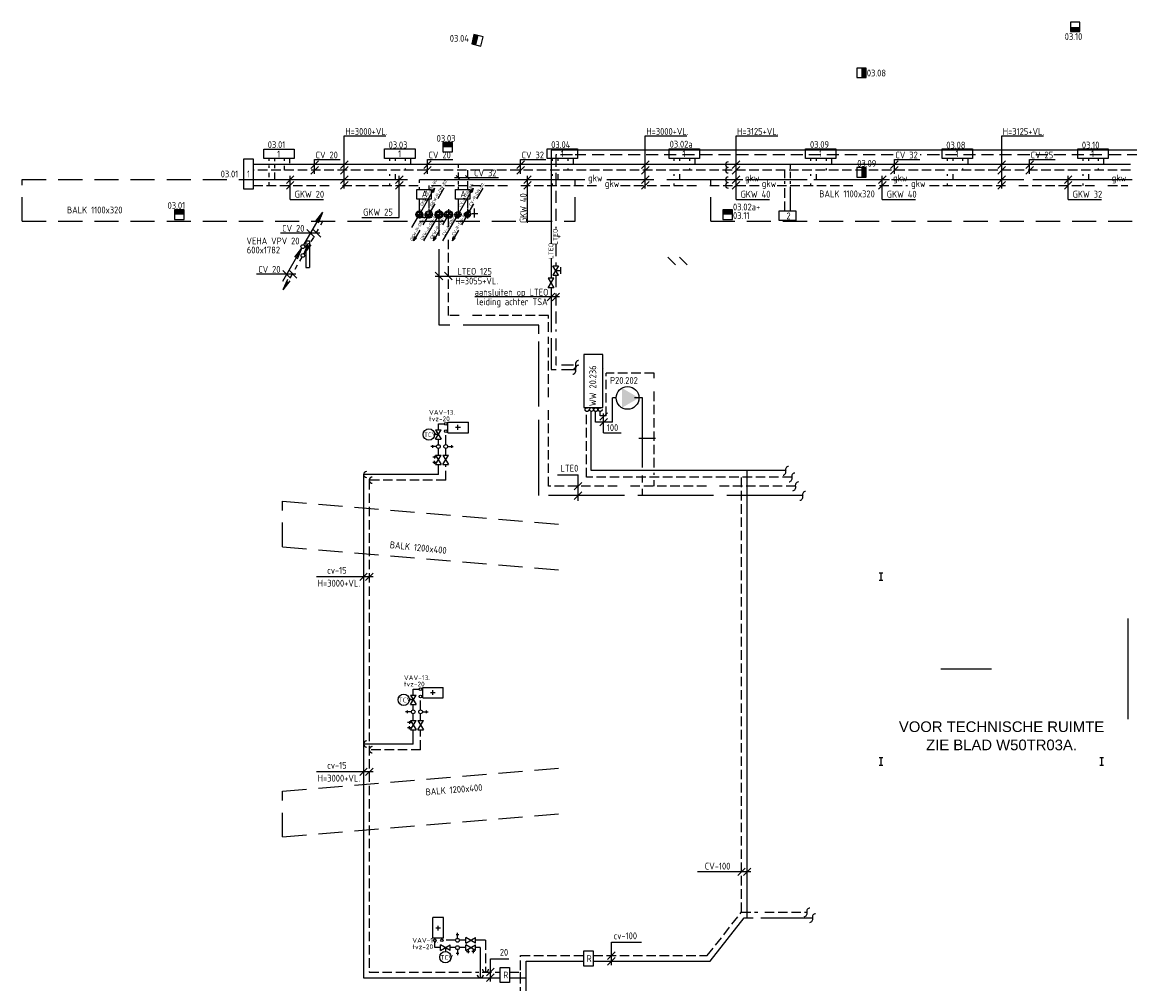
# Model space of a CAD drawing. Header units: millimetres. Extents: x -72266 to 7801, y -2539 to 50506.
# Tile 3 of 6: x -72014 to -42815, y 23252 to 48605. Entities that reach past the tile are written whole.
import ezdxf
from ezdxf.enums import TextEntityAlignment as Align

# ---------------------------------------------------------------- set-up
doc = ezdxf.new("R2010")
doc.units = ezdxf.units.MM
doc.header["$LTSCALE"] = 50
for name, pattern in [('2322105', [47, 40, -7]), ('2322106', [47, 5, -2, 5, -2, 5, -2, 5, -2, 5, -2, 5, -7]), ('2322107', [2000, 1000, 1000]), ('2322108', [7, 5, -2]), ('DASHED', [19.05, 12.7, -6.35]), ('DASHED2', [9.525, 6.35, -3.175]), ('HIDDEN', [9.525, 6.35, -3.175]), ('HIDDEN2', [4.7625, 3.175, -1.5875]), ('KOUDWATERTAP', [1.1, 0.5, -0.25, 0.1, -0.25]), ('KW', [7, 4, -1, 1, -1])]:
    doc.linetypes.add(name, pattern=pattern)
for name, color, linetype in [('52', 3, 'Continuous'), ('52-KOUD', 3, 'KOUDWATERTAP'), ('60', 7, 'Continuous'), ('60-CV', 3, 'Continuous'), ('60-TXT', 1, 'Continuous'), ('61', 4, 'Continuous'), ('62-GKW', 3, 'Continuous'), ('7KADERHALMOS', 2, 'Continuous'), ('B20', 2, 'Continuous'), ('LBK', 7, 'Continuous'), ('ONDERGR', 7, 'Continuous'), ('SYM-W', 7, 'Continuous'), ('Thermostaat', 160, 'Continuous'), ('WL$1----_BOUWKUNDIG', 11, 'Continuous'), ('WL522---_VWA', 2, 'Continuous'), ('WL532---_DBL', 6, 'Continuous'), ('WL532---_KW-LD', 5, 'KW'), ('WL550---_AANVOER', 4, 'Continuous'), ('WL550---_RETOUR', 4, 'Continuous'), ('WL5501--', 130, 'Continuous'), ('WL5501--_GKW-A', 4, 'Continuous'), ('WL5501-GKW', 4, 'Continuous'), ('WL5502--', 130, 'Continuous'), ('WL5502--_GKW-R', 4, 'HIDDEN'), ('WL55222-_LTEO-A', 2, 'Continuous'), ('WL55232-_LTEO-R', 2, 'HIDDEN'), ('WL561---_AANVOER', 10, 'Continuous'), ('WL561---_RETOUR', 10, 'Continuous'), ('WL5611--_CV-A', 3, 'Continuous'), ('WL5612--_CV-R', 3, 'DASHED2'), ('WL562---_SYMBOOL', 2, 'Continuous'), ('WM570---_MATEN-M', 7, 'Continuous'), ('WT550---_CODE', 1, 'Continuous')]:
    doc.layers.add(name, color=color, linetype=linetype)
doc.styles.add('BURO-018', font='ISO96.shx', dxfattribs={"height": 90})
doc.styles.add('ISO', font='ISO.SHX')
doc.styles.add('MAATVOERING', font='iso.shx')
doc.styles.get("Standard").update_dxf_attribs({"font": 'ARIAL.TTF'})

# ---------------------------------------------------------------- blocks, each defined once
blk = doc.blocks.new('004')
at = {"layer": '60', "color": 1, "linetype": 'Continuous'}
for p, q in [((3.42, 6.7), (5.25, 9.09)), ((4, 6.93), (5.25, 9.09)), ((4.1, 6.31), (5.25, 9.09)), ((2.75, 4.76), (3.38, 5.85)), ((1.5, 2.6), (2.13, 3.68)), ((0.25, 0.43), (0.88, 1.52))]:
    blk.add_line(p, q, dxfattribs=at)
blk.add_circle((0, 0), 0.5, dxfattribs=at)
blk = doc.blocks.new('002')
at = {"layer": '60', "color": 1, "linetype": 'Continuous'}
for p in [(-5.25, -9.09), (-2.08, -2.82), (-1.4, -3.22)]:
    blk.add_line(p, (-0.25, -0.43), dxfattribs=at)
blk.add_circle((0, 0), 0.5, dxfattribs=at)
blk = doc.blocks.new('$MAAT')
at = {"layer": 'SYM-W', "color": 1}
blk.add_line((1, 1), (-1, -1), dxfattribs=at)
blk = doc.blocks.new('005')
at = {"layer": '60', "color": 1, "linetype": 'Continuous'}
for p, q in [((-2.08, -2.82), (-0.25, -0.43)), ((-1.5, -2.6), (-0.25, -0.43)), ((-1.4, -3.22), (-0.25, -0.43)), ((-2.75, -4.76), (-2.13, -3.68)), ((-5.25, -9.09), (-4.63, -8.01)), ((-4, -6.93), (-3.38, -5.85))]:
    blk.add_line(p, q, dxfattribs=at)
blk.add_circle((0, 0), 0.5, dxfattribs=at)
blk = doc.blocks.new('001')
at = {"layer": '60', "color": 1, "linetype": 'Continuous'}
for p in [(0.25, 0.43), (3.42, 6.7), (4.1, 6.31)]:
    blk.add_line(p, (5.25, 9.09), dxfattribs=at)
blk.add_circle((0, 0), 0.5, dxfattribs=at)
blk = doc.blocks.new('9-21')
at = {"layer": '61', "color": 2}
blk.add_lwpolyline([(14, 2.5), (0, 2.5), (0, -2.5), (14, -2.5)], close=True, dxfattribs=at)
blk = doc.blocks.new('W3-41')
at = {"layer": 'SYM-W', "color": 2}
blk.add_circle((3, 0), 3, dxfattribs=at)
blk.add_solid([(6, 0), (1.5, 2.6), (1.5, -2.6)], dxfattribs=at)
blk = doc.blocks.new('I-PRO')
at = {"layer": 'ONDERGR', "color": 2, "linetype": 'Continuous'}
for p, q in [((-1, 2), (1, 2)), ((0, -2), (0, 2)), ((-1, -2), (1, -2))]:
    blk.add_line(p, q, dxfattribs=at)
blk = doc.blocks.new('PR')
at = {"layer": 'WL532---_KW-LD', "color": 7, "linetype": 'HIDDEN2'}
blk.add_line((200, 346), (0, 0), dxfattribs=at)
at = {"layer": 'WL532---_KW-LD', "color": 7}
for p, q in [((0, 0), (12, 51)), ((0, 0), (21, 46)), ((0, 0), (29, 41)), ((38, 36), (0, 0)), ((38, 36), (12, 51))]:
    blk.add_line(p, q, dxfattribs=at)
blk = doc.blocks.new('PA')
at = {"layer": 'WL532---_KW-LD', "color": 7, "linetype": 'Continuous'}
blk.add_line((0, 0), (200, 346), dxfattribs=at)
at = {"layer": 'WL532---_KW-LD', "color": 7}
for p, q in [((162, 311), (200, 346)), ((162, 311), (188, 296)), ((200, 346), (171, 306)), ((200, 346), (179, 301)), ((200, 346), (188, 296))]:
    blk.add_line(p, q, dxfattribs=at)
blk = doc.blocks.new('3-12')
at = {"layer": 'SYM-W', "color": 2}
for p, q in [((-2.5, 1.5), (-2.5, -1.5)), ((2.5, 1.5), (-2.5, -1.5)), ((-2.5, 1.5), (2.5, -1.5)), ((0, 0), (0, 2)), ((2.5, 1.5), (2.5, -1.5))]:
    blk.add_line(p, q, dxfattribs=at)
blk.add_circle((0, 5), 3, dxfattribs=at)
blk = doc.blocks.new('W3-31')
at = {"layer": 'SYM-W', "color": 2}
for p, q in [((-0.75, 3), (0.75, 3)), ((0, 1), (0, 4))]:
    blk.add_line(p, q, dxfattribs=at)
blk.add_circle((0, 0), 1, dxfattribs=at)
blk = doc.blocks.new('SJE')
at = {"color": 2}
for centre, radius, start, end in [((-0.87, -0.3), 0.925, 279.7647, 19.0177), ((0.79, 0.27), 0.837, 92.169, 198.6236)]:
    blk.add_arc(centre, radius, start, end, dxfattribs=at)
blk = doc.blocks.new('56_201')
blk.add_lwpolyline([(-2.5, -1.5), (-2.5, 1.5), (2.5, -1.5), (2.5, 1.5)], close=True)
blk = doc.blocks.new('56_202')
blk.add_lwpolyline([(-2.5, -1.5), (-2.5, 1.5), (2.5, -1.5), (2.5, 1.5)], close=True)
for points in [[(-1.75, 2.5), (1.75, 2.5)], [(0, 0), (0, 2.5)]]:
    blk.add_lwpolyline(points)
blk = doc.blocks.new('SW30485012')
at = {"color": 0, "linetype": 'Continuous'}
for p, q in [((-2.5, 2.5), (-2.5, -2.5)), ((2.5, 2.5), (-2.5, 2.5)), ((2.5, -2.5), (2.5, 2.5)), ((-2.5, -2.5), (2.5, -2.5))]:
    blk.add_line(p, q, dxfattribs=at)
blk.add_solid([(-2.5, 0), (2.5, 0), (-2.5, -2.5), (2.5, -2.5)], dxfattribs=at)
at = {"color": 0, "linetype": 'Continuous', "style": 'BURO-018', "flags": 1}
blk.add_attdef('W_ID', (0, 0), '', height=1.8, dxfattribs=at)

msp = doc.modelspace()

# ---------------------------------------------------------------- linework, layer by layer
at = {"layer": '60', "color": 2, "linetype": 'Continuous'}
for p, q in [((-64535, 42841), (-64535, 42134)), ((-64435, 42841), (-64435, 42134))]:
    msp.add_line(p, q, dxfattribs=at)
at = {"layer": '60', "color": 7}
for q in [(-56688, 38287), (-56224, 37774)]:
    msp.add_line((-56688, 37774), q, dxfattribs=at)
at = {"layer": '60', "color": 1}
msp.add_line((-55757, 37636), (-55319, 37636), dxfattribs=at)
at = {"layer": '60', "color": 2, "linetype": 'Continuous'}
for points in [[(-61612, 44192), (-61231, 44192), (-61231, 43942), (-61612, 43942)], [(-60595, 44192), (-60215, 44192), (-60215, 43942), (-60595, 43942)]]:
    msp.add_lwpolyline(points, close=True, dxfattribs=at)
at = {"layer": '60-CV', "color": 7}
for p, q in [((-63524, 45604), (-62426, 45604)), ((-63524, 44219), (-63524, 45604)), ((-55589, 45604), (-54491, 45604)), ((-55589, 44219), (-55589, 45604)), ((-53196, 45604), (-52098, 45604)), ((-53196, 44219), (-53196, 45604)), ((-46192, 45604), (-45094, 45604)), ((-46192, 44219), (-46192, 45604)), ((-64304, 44606), (-64304, 44982)), ((-64304, 44982), (-63635, 44982)), ((-61328, 44982), (-60659, 44982)), ((-61328, 44606), (-61328, 44982)), ((-58875, 44982), (-58206, 44982)), ((-58875, 44606), (-58875, 44982)), ((-49023, 44982), (-48354, 44982)), ((-49023, 44606), (-49023, 44982)), ((-45457, 44982), (-44788, 44982)), ((-45457, 44606), (-45457, 44982)), ((-64204, 44950), (-64404, 44750)), ((-64204, 44800), (-64404, 44600)), ((-63424, 44950), (-63624, 44750)), ((-63424, 44800), (-63624, 44600)), ((-61228, 44950), (-61428, 44750)), ((-61228, 44800), (-61428, 44600)), ((-58775, 44950), (-58975, 44750)), ((-58775, 44800), (-58975, 44600)), ((-55489, 44950), (-55689, 44750)), ((-55489, 44800), (-55689, 44600)), ((-53096, 44950), (-53296, 44750)), ((-53096, 44800), (-53296, 44600)), ((-48923, 44950), (-49123, 44750)), ((-48923, 44800), (-49123, 44600)), ((-46092, 44950), (-46292, 44750)), ((-46092, 44800), (-46292, 44600)), ((-45357, 44950), (-45557, 44750)), ((-45357, 44800), (-45557, 44600)), ((-60618, 44508), (-59458, 44508)), ((-60473, 44458), (-60573, 44558)), ((-60225, 44458), (-60325, 44558)), ((-65205, 43048), (-64170, 43048)), ((-64508, 43136), (-64308, 42936)), ((-64340, 43136), (-64140, 42936)), ((-65138, 42056), (-64938, 41856)), ((-64970, 42056), (-64770, 41856)), ((-65835, 41968), (-64800, 41968)), ((-62765, 33981), (-64256, 33981)), ((-62765, 28841), (-64256, 28841)), ((-52802, 26206), (-54212, 26206)), ((-56483, 24347), (-55687, 24347)), ((-56483, 23747), (-56483, 24347)), ((-59672, 23913), (-59184, 23913)), ((-59672, 23313), (-59672, 23913))]:
    msp.add_line(p, q, dxfattribs=at)
at = {"layer": '60-CV', "color": 3}
for p, q in [((-61211, 43457), (-61587, 43457)), ((-56686, 39474), (-56686, 39475))]:
    msp.add_line(p, q, dxfattribs=at)
at = {"layer": '60-CV', "color": 3, "linetype": 'DASHED'}
for p, q in [((-56836, 39474), (-56836, 39475)), ((-58875, 23513), (-58875, 23563))]:
    msp.add_line(p, q, dxfattribs=at)
at = {"layer": '60-CV', "color": 2, "linetype": 'Continuous'}
for points in [[(-56960, 23720), (-57210, 23720), (-57210, 24120), (-56960, 24120)], [(-59167, 23286), (-59417, 23286), (-59417, 23686), (-59167, 23686)]]:
    msp.add_lwpolyline(points, close=True, dxfattribs=at)
at = {"layer": '60-CV', "color": 7}
for centre in [(-60524, 43534), (-60274, 43534)]:
    msp.add_circle(centre, 80, dxfattribs=at)
at = {"layer": '7KADERHALMOS', "linetype": 'Continuous'}
for p, q in [((-64535, 42841), (-64435, 42841)), ((-64535, 42134), (-64435, 42134))]:
    msp.add_line(p, q, dxfattribs=at)
at = {"layer": 'B20', "color": 9}
msp.add_line((-47794, 31557), (-46466, 31557), dxfattribs=at)
at = {"layer": 'LBK'}
msp.add_line((-42861, 30227), (-42861, 32887), dxfattribs=at)
at = {"layer": 'SYM-W', "color": 2, "linetype": 'Continuous'}
for p, q in [((-65643, 45009), (-65643, 45259)), ((-65643, 45259), (-64843, 45259)), ((-64843, 45259), (-64843, 45009)), ((-64843, 45009), (-65643, 45009))]:
    msp.add_line(p, q, dxfattribs=at)
at = {"layer": 'SYM-W', "color": 7}
for p, q in [((-61973, 44549), (-62173, 44349)), ((-61973, 44400), (-62173, 44200)), ((-54994, 42407), (-54794, 42207)), ((-54687, 42407), (-54487, 42207)), ((-60929, 41811), (-61129, 42011)), ((-60679, 41811), (-60879, 42011)), ((-58171, 41261), (-57971, 41461)), ((-58047, 41261), (-57847, 41461)), ((-52952, 26306), (-53152, 26106)), ((-52802, 26306), (-53002, 26106))]:
    msp.add_line(p, q, dxfattribs=at)
at = {"layer": 'SYM-W', "color": 2}
for p, q in [((-60790, 38062), (-60251, 38062)), ((-60790, 37782), (-60790, 38062)), ((-60526, 37861), (-60526, 37987)), ((-60251, 37782), (-60251, 38062)), ((-60790, 37782), (-60251, 37782)), ((-60589, 37924), (-60463, 37924)), ((-61084, 37136), (-61191, 37136)), ((-61141, 37173), (-61141, 37098)), ((-61117, 36942), (-60967, 37192)), ((-61117, 37192), (-60967, 36942)), ((-61117, 37192), (-60967, 37192)), ((-60923, 37192), (-60773, 36942)), ((-60923, 36942), (-60773, 37192)), ((-60923, 37192), (-60773, 37192)), ((-61084, 36998), (-61191, 36998)), ((-61141, 36961), (-61141, 37036)), ((-61117, 36942), (-60967, 36942)), ((-60923, 36942), (-60773, 36942)), ((-61452, 31068), (-60914, 31068)), ((-61452, 30788), (-61452, 31068)), ((-61189, 30867), (-61189, 30993)), ((-60914, 30788), (-60914, 31068)), ((-61452, 30788), (-60914, 30788)), ((-61252, 30930), (-61126, 30930)), ((-61747, 30142), (-61854, 30142)), ((-61804, 30179), (-61804, 30104)), ((-61780, 30198), (-61630, 30198)), ((-61780, 29948), (-61630, 30198)), ((-61780, 30198), (-61630, 29948)), ((-61586, 30198), (-61436, 30198)), ((-61586, 30198), (-61436, 29948)), ((-61586, 29948), (-61436, 30198)), ((-61747, 30004), (-61854, 30004)), ((-61804, 29967), (-61804, 30042)), ((-61780, 29948), (-61630, 29948)), ((-61586, 29948), (-61436, 29948)), ((-60906, 24997), (-61186, 24997)), ((-61186, 24458), (-61186, 24997)), ((-60906, 24458), (-60906, 24997)), ((-60985, 24722), (-61111, 24722)), ((-61048, 24659), (-61048, 24785)), ((-60906, 24458), (-61186, 24458)), ((-60316, 24325), (-60066, 24475)), ((-60066, 24325), (-60316, 24475)), ((-60316, 24325), (-60316, 24475)), ((-60066, 24131), (-60316, 24281)), ((-60316, 24131), (-60066, 24281)), ((-60316, 24131), (-60316, 24281)), ((-60066, 24325), (-60066, 24475)), ((-60066, 24131), (-60066, 24281)), ((-60297, 24107), (-60222, 24107)), ((-60260, 24164), (-60260, 24057)), ((-60084, 24107), (-60159, 24107)), ((-60122, 24164), (-60122, 24057))]:
    msp.add_line(p, q, dxfattribs=at)
at = {"layer": 'SYM-W', "color": 2, "linetype": 'Continuous'}
for points in [[(-61658, 45014), (-62458, 45014), (-62458, 45264), (-61658, 45264)], [(-57372, 45014), (-58172, 45014), (-58172, 45264), (-57372, 45264)], [(-54163, 45014), (-54963, 45014), (-54963, 45264), (-54163, 45264)], [(-50563, 45014), (-51363, 45014), (-51363, 45264), (-50563, 45264)], [(-46963, 45014), (-47763, 45014), (-47763, 45264), (-46963, 45264)], [(-43389, 45014), (-44189, 45014), (-44189, 45264), (-43389, 45264)], [(-65921, 45005), (-65921, 44205), (-66171, 44205), (-66171, 45005)], [(-51620, 43377), (-52061, 43377), (-52061, 43627), (-51620, 43627)]]:
    msp.add_lwpolyline(points, close=True, dxfattribs=at)
at = {"layer": 'WL522---_VWA'}
for centre in [(-53402, 44850), (-53402, 44700), (-53402, 44450), (-53402, 44300)]:
    msp.add_arc(centre, 70.9, 90, 270, dxfattribs=at)
at = {"layer": 'WL532---_DBL', "color": 7}
for p, q in [((-60166, 43557), (-60005, 43557)), ((-60095, 43693), (-60095, 43452))]:
    msp.add_line(p, q, dxfattribs=at)
at = {"layer": 'WL550---_AANVOER', "color": 7}
for p, q in [((-61646, 43534), (-61456, 43534)), ((-61544, 43673), (-61544, 43431))]:
    msp.add_line(p, q, dxfattribs=at)
at = {"layer": 'WL550---_RETOUR', "color": 7}
for p, q in [((-61374, 43534), (-61211, 43534)), ((-61294, 43677), (-61294, 43429))]:
    msp.add_line(p, q, dxfattribs=at)
at = {"layer": 'WL5501--', "linetype": '2322105'}
for p, q in [((-65354, 44944), (-65354, 45009)), ((-62168, 44950), (-62168, 45014)), ((-57882, 44950), (-57882, 45014)), ((-54674, 44950), (-54674, 45014)), ((-51074, 44950), (-51074, 45014)), ((-47474, 44950), (-47474, 45014)), ((-43899, 44950), (-43899, 45014)), ((-65354, 44755), (-65354, 44844)), ((-57186, 44450), (-65921, 44450)), ((-65354, 44450), (-65354, 44645)), ((-62168, 44450), (-62168, 44600)), ((-61544, 44369), (-61544, 44450)), ((-57882, 44450), (-57882, 44600)), ((-53016, 44450), (-56606, 44450)), ((-54674, 44450), (-54674, 44600)), ((-49147, 44450), (-52562, 44450)), ((-51074, 44450), (-51074, 44600)), ((-43374, 44450), (-48567, 44450)), ((-47474, 44450), (-47474, 44600)), ((-61544, 44191), (-61544, 44252)), ((-61544, 43612), (-61544, 43942)), ((-61024, 40620), (-61024, 43464)), ((-58393, 40620), (-61024, 40620)), ((-58393, 36122), (-58393, 40189)), ((-56449, 38057), (-56449, 38697)), ((-56356, 38697), (-56449, 38697)), ((-55665, 38697), (-55873, 38697)), ((-55665, 36867), (-55665, 38697)), ((-56901, 38057), (-56901, 38326)), ((-56449, 38057), (-56901, 38057)), ((-55665, 36472), (-55665, 36650)), ((-55665, 36122), (-55665, 36298)), ((-51439, 36122), (-58393, 36122))]:
    msp.add_line(p, q, dxfattribs=at)
for centre, radius in [((-61544, 43534), 60), ((-61024, 43534), 70), ((-56894, 38389), 50)]:
    msp.add_circle(centre, radius, dxfattribs=at)
for centre, radius, start, end in [((-61538, 43504), 30.6, 101.1838, 258.8162), ((-61549, 43564), 30.5, 280.0223, 79.9777), ((-61015, 43499), 36.1, 104.1026, 255.8974), ((-61033, 43569), 36.2, 284.9158, 75.0842), ((-61029, 43564), 30.5, 280.0223, 79.9777)]:
    msp.add_arc(centre, radius, start, end, dxfattribs=at)
at = {"layer": 'WL5501--_GKW-A', "color": 7}
for p, q in [((-64848, 44549), (-65048, 44349)), ((-64848, 44400), (-65048, 44200)), ((-64948, 43926), (-64948, 44550)), ((-63424, 44551), (-63624, 44351)), ((-63424, 44401), (-63624, 44201)), ((-62073, 43452), (-62073, 44550)), ((-58592, 44549), (-58792, 44349)), ((-58592, 44400), (-58792, 44200)), ((-58692, 43315), (-58692, 44550)), ((-55489, 44551), (-55689, 44351)), ((-55489, 44401), (-55689, 44201)), ((-53096, 44551), (-53296, 44351)), ((-53096, 44401), (-53296, 44201)), ((-53095, 44549), (-53295, 44349)), ((-53095, 44400), (-53295, 44200)), ((-53195, 43926), (-53195, 44550)), ((-49241, 44549), (-49441, 44349)), ((-49241, 44400), (-49441, 44200)), ((-49341, 43926), (-49341, 44550)), ((-46092, 44551), (-46292, 44351)), ((-46092, 44401), (-46292, 44201)), ((-44341, 44549), (-44541, 44349)), ((-44341, 44400), (-44541, 44200)), ((-44441, 43926), (-44441, 44550)), ((-64948, 43926), (-64071, 43926)), ((-53195, 43926), (-52318, 43926)), ((-49341, 43926), (-48464, 43926)), ((-44441, 43926), (-43564, 43926)), ((-61104, 43534), (-60941, 43534)), ((-61024, 43677), (-61024, 43429)), ((-63056, 43452), (-62073, 43452)), ((-61128, 41911), (-59657, 41911)), ((-57848, 41361), (-60080, 41361)), ((-57898, 36673), (-57360, 36673)), ((-57360, 35983), (-57360, 36673))]:
    msp.add_line(p, q, dxfattribs=at)
for centre, radius in [((-61544, 43534), 95), ((-61294, 43534), 95), ((-61024, 43534), 105), ((-60774, 43534), 105)]:
    msp.add_circle(centre, radius, dxfattribs=at)
at = {"layer": 'WL5501-GKW'}
for p, q in [((-43899, 44450), (-43899, 44600)), ((-58393, 40387), (-58393, 40620))]:
    msp.add_line(p, q, dxfattribs=at)
at = {"layer": 'WL5502--', "linetype": '2322106'}
for p, q in [((-65504, 44949), (-65504, 45009)), ((-62318, 44950), (-62318, 45014)), ((-58032, 44950), (-58032, 45014)), ((-54824, 44950), (-54824, 45014)), ((-51224, 44950), (-51224, 45014)), ((-47624, 44950), (-47624, 45014)), ((-44049, 44950), (-44049, 45014)), ((-65504, 44760), (-65504, 44829)), ((-65504, 44515), (-65504, 44635)), ((-65504, 44300), (-65504, 44385)), ((-62318, 44550), (-62318, 44600)), ((-58032, 44550), (-58032, 44600)), ((-54824, 44550), (-54824, 44600)), ((-51224, 44550), (-51224, 44600)), ((-47624, 44550), (-47624, 44600)), ((-44049, 44550), (-44049, 44600)), ((-65921, 44300), (-56690, 44300)), ((-62318, 44300), (-62318, 44350)), ((-61295, 44300), (-61295, 44191)), ((-58032, 44300), (-58032, 44350)), ((-56239, 44300), (-52566, 44300)), ((-54824, 44300), (-54824, 44350)), ((-52116, 44300), (-48673, 44300)), ((-51224, 44300), (-51224, 44350)), ((-48093, 44300), (-42865, 44300)), ((-47624, 44300), (-47624, 44350)), ((-44049, 44300), (-44049, 44350)), ((-61295, 43942), (-61295, 43645)), ((-60774, 40870), (-60774, 43464)), ((-58143, 40870), (-60774, 40870)), ((-58143, 40442), (-58143, 40870)), ((-58143, 36372), (-58143, 40306)), ((-55358, 39350), (-56617, 39350)), ((-56617, 38225), (-56617, 39350)), ((-55358, 36866), (-55358, 39350)), ((-56617, 38225), (-56776, 38225)), ((-55358, 36372), (-55358, 36530)), ((-51629, 36372), (-58143, 36372))]:
    msp.add_line(p, q, dxfattribs=at)
for centre, radius in [((-61294, 43534), 60), ((-56777, 38391), 50)]:
    msp.add_circle(centre, radius, dxfattribs=at)
for centre, radius, start, end in [((-61288, 43504), 30.6, 101.1838, 258.8162), ((-61299, 43564), 30.5, 280.0223, 79.9777)]:
    msp.add_arc(centre, radius, start, end, dxfattribs=at)
at = {"layer": 'WL5502--_GKW-R', "color": 7}
for p, q in [((-60854, 43534), (-60691, 43534)), ((-60774, 43677), (-60774, 43429))]:
    msp.add_line(p, q, dxfattribs=at)
at = {"layer": 'WL5502--_GKW-R'}
for p, q in [((-56776, 38225), (-56776, 38338)), ((-55358, 36672), (-55358, 36724))]:
    msp.add_line(p, q, dxfattribs=at)
at = {"layer": 'WL5502--_GKW-R', "linetype": 'Continuous'}
msp.add_circle((-60774, 43534), 70, dxfattribs=at)
at = {"layer": 'WL5502--_GKW-R'}
for centre, radius, start, end in [((-60765, 43499), 36.1, 104.1026, 255.8974), ((-60783, 43569), 36.2, 284.9158, 75.0842), ((-60779, 43564), 30.5, 280.0223, 79.9777)]:
    msp.add_arc(centre, radius, start, end, dxfattribs=at)
at = {"layer": 'WL55222-_LTEO-A'}
for p, q in [((-58071, 45234), (-58071, 42761)), ((-57860, 45234), (-58071, 45234)), ((-54793, 45234), (-57860, 45234)), ((-43488, 45234), (-54793, 45234)), ((-36330, 45234), (-43488, 45234)), ((-58071, 42377), (-58071, 41854)), ((-58071, 41604), (-58071, 40434)), ((-58071, 40277), (-58071, 39448)), ((-58071, 39448), (-57939, 39448)), ((-57796, 39448), (-57423, 39448))]:
    msp.add_line(p, q, dxfattribs=at)
at = {"layer": 'WL55232-_LTEO-R'}
for p, q in [((-57947, 45110), (-57947, 43162)), ((-57923, 45110), (-57947, 45110)), ((-57504, 45110), (-57923, 45110)), ((-49055, 45110), (-57434, 45110)), ((-43550, 45110), (-48346, 45110)), ((-36376, 45110), (-43483, 45110)), ((-57947, 42749), (-57947, 42182)), ((-57947, 41932), (-57947, 40453)), ((-57947, 40267), (-57947, 39572)), ((-57947, 39572), (-57932, 39572)), ((-57799, 39572), (-57423, 39572))]:
    msp.add_line(p, q, dxfattribs=at)
at = {"layer": 'WL55232-_LTEO-R', "color": 1}
for centre, radius, start, end in [((-57511, 39542), 92.5, 279.7647, 19.0177), ((-57510, 39418), 92.5, 279.7647, 19.0177), ((-57344, 39599), 83.7, 92.169, 198.6236), ((-57344, 39475), 83.7, 92.169, 198.6236)]:
    msp.add_arc(centre, radius, start, end, dxfattribs=at)
at = {"layer": 'WL561---_AANVOER', "linetype": '2322107'}
for p, q in [((-64954, 44886), (-64954, 45009)), ((-61768, 44850), (-61768, 45014)), ((-57482, 44850), (-57482, 45014)), ((-54274, 44850), (-54274, 45014)), ((-50674, 44850), (-50674, 45014)), ((-47074, 44850), (-47074, 45014)), ((-43499, 44850), (-43499, 45014)), ((-54086, 44850), (-65921, 44850)), ((-60523, 44850), (-60523, 44768)), ((-42799, 44850), (-54180, 44850)), ((-51758, 44740), (-51758, 44850)), ((-60523, 44640), (-60523, 44508)), ((-60523, 44410), (-60523, 44329)), ((-51758, 44490), (-51758, 44660)), ((-51758, 44340), (-51758, 44410)), ((-60523, 44262), (-60523, 44192)), ((-51758, 43627), (-51758, 44260)), ((-60523, 43942), (-60523, 43572)), ((-57012, 36782), (-57012, 38338)), ((-61042, 37861), (-61042, 38015)), ((-61042, 38015), (-60884, 38015)), ((-61042, 37468), (-61042, 37609)), ((-61042, 37191), (-61042, 37366)), ((-61042, 36680), (-61042, 36942)), ((-63015, 36680), (-63015, 23413)), ((-61042, 36680), (-63015, 36680)), ((-51886, 36782), (-57012, 36782)), ((-52902, 24990), (-52902, 36782)), ((-61705, 30867), (-61705, 31021)), ((-61705, 31021), (-61546, 31021)), ((-61705, 30474), (-61705, 30615)), ((-61705, 30197), (-61705, 30372)), ((-61705, 29575), (-61705, 29948)), ((-61705, 29575), (-63015, 29575)), ((-53880, 23847), (-52984, 24990)), ((-52984, 24990), (-52742, 24990)), ((-52542, 24990), (-51179, 24990)), ((-61138, 24206), (-61138, 24364)), ((-60984, 24206), (-61138, 24206)), ((-60592, 24206), (-60733, 24206)), ((-60314, 24206), (-60489, 24206)), ((-59937, 24206), (-60065, 24206)), ((-59937, 24206), (-59937, 23413)), ((-58725, 18914), (-58725, 23847)), ((-58725, 23847), (-57210, 23847)), ((-56960, 23847), (-53880, 23847)), ((-63015, 23413), (-59417, 23413)), ((-59167, 23413), (-58725, 23413))]:
    msp.add_line(p, q, dxfattribs=at)
for centre, radius in [((-60524, 43534), 45), ((-57007, 38393), 50)]:
    msp.add_circle(centre, radius, dxfattribs=at)
for centre, radius, start, end in [((-60520, 43512), 22.8, 98.9352, 261.0648), ((-60530, 43557), 23.2, 284.113, 75.887), ((-62935, 36680), 80.4, 90, 270), ((-62935, 29575), 80.4, 90, 270), ((-59937, 23493), 80.4, 180, 0)]:
    msp.add_arc(centre, radius, start, end, dxfattribs=at)
at = {"layer": 'WL561---_RETOUR', "linetype": '2322108'}
for p, q in [((-65104, 45009), (-65104, 44949)), ((-61918, 45014), (-61918, 44950)), ((-57632, 45014), (-57632, 44950)), ((-54424, 45014), (-54424, 44950)), ((-50824, 45014), (-50824, 44950)), ((-47224, 45014), (-47224, 44950)), ((-43649, 45014), (-43649, 44950)), ((-42799, 44700), (-65921, 44700)), ((-65104, 44820), (-65104, 44700)), ((-61918, 44750), (-61918, 44700)), ((-60275, 44700), (-60275, 44508)), ((-57632, 44750), (-57632, 44700)), ((-54424, 44750), (-54424, 44700)), ((-51908, 44490), (-51908, 44700)), ((-50824, 44750), (-50824, 44700)), ((-47224, 44750), (-47224, 44700)), ((-43649, 44750), (-43649, 44700)), ((-60275, 44411), (-60275, 44192)), ((-51908, 44340), (-51908, 44410)), ((-51908, 43627), (-51908, 44260)), ((-60275, 43942), (-60275, 43614)), ((-57136, 36606), (-57136, 38350)), ((-60848, 37466), (-60848, 37788)), ((-60848, 37191), (-60848, 37366)), ((-60848, 36530), (-60848, 36942)), ((-62865, 36530), (-62865, 29650)), ((-60848, 36530), (-62865, 36530)), ((-51725, 36606), (-57136, 36606)), ((-53052, 25147), (-53052, 36606)), ((-61511, 30472), (-61511, 30794)), ((-61511, 30197), (-61511, 30372)), ((-61511, 29425), (-61511, 29948)), ((-62865, 29525), (-62865, 23563)), ((-61511, 29425), (-62865, 29425)), ((-53953, 23997), (-53052, 25147)), ((-53057, 25140), (-52625, 25140)), ((-52437, 25140), (-51328, 25140)), ((-60590, 24400), (-60912, 24400)), ((-60315, 24400), (-60490, 24400)), ((-59799, 24400), (-60066, 24400)), ((-59799, 24400), (-59799, 23563)), ((-58875, 19064), (-58875, 23997)), ((-58875, 23997), (-57210, 23997)), ((-56960, 23997), (-53953, 23997)), ((-62865, 23563), (-59973, 23563)), ((-59891, 23563), (-59417, 23563)), ((-59167, 23563), (-58875, 23563))]:
    msp.add_line(p, q, dxfattribs=at)
for centre, radius in [((-60274, 43534), 45), ((-57124, 38391), 50)]:
    msp.add_circle(centre, radius, dxfattribs=at)
for centre, radius, start, end in [((-60270, 43512), 22.8, 98.9352, 261.0648), ((-60280, 43557), 23.2, 284.113, 75.887), ((-62785, 36530), 80.4, 90, 270), ((-62785, 29425), 80.4, 90, 270), ((-59799, 23643), 80.4, 180, 0)]:
    msp.add_arc(centre, radius, start, end, dxfattribs=at)
at = {"layer": 'WL5611--_CV-A', "color": 7}
for p, q in [((-60597, 43534), (-60460, 43534)), ((-60524, 43675), (-60524, 43429))]:
    msp.add_line(p, q, dxfattribs=at)
at = {"layer": 'WL5611--_CV-A', "color": 1, "linetype": 'Continuous'}
for centre in [(-60848, 38014), (-61511, 31020), (-61137, 24400)]:
    msp.add_circle(centre, 35, dxfattribs=at)
at = {"layer": 'WL5612--_CV-R', "color": 7}
for p, q in [((-60346, 43534), (-60203, 43534)), ((-60274, 43675), (-60274, 43429))]:
    msp.add_line(p, q, dxfattribs=at)
at = {"layer": 'WL5612--_CV-R', "color": 1, "linetype": 'Continuous'}
for centre in [(-60848, 37823), (-61511, 30829), (-60947, 24400)]:
    msp.add_circle(centre, 35, dxfattribs=at)
at = {"layer": 'WM570---_MATEN-M', "linetype": 'DASHED'}
for p, q in [((-72014, 44455), (-57440, 44455)), ((-72014, 43355), (-72014, 44455)), ((-57440, 43355), (-57440, 44455)), ((-53864, 44455), (-2925, 44455)), ((-53864, 43355), (-53864, 44455)), ((-72014, 43355), (-57440, 43355)), ((-53864, 43355), (-2925, 43355)), ((-65151, 35981), (-57691, 35359)), ((-65151, 34776), (-65151, 35981)), ((-65151, 34776), (-57691, 34155)), ((-65151, 28333), (-57691, 28955)), ((-65151, 27129), (-65151, 28333)), ((-65151, 27129), (-57691, 27751))]:
    msp.add_line(p, q, dxfattribs=at)

# ---------------------------------------------------------------- block references
at = {"layer": '60', "linetype": 'Continuous', "xscale": 100, "yscale": 100, "zscale": 100, "rotation": 90}
msp.add_blockref('9-21', (-56961, 38447), dxfattribs=at)
at = {"layer": '60', "color": 1, "linetype": 'Continuous', "xscale": 100, "yscale": 100, "zscale": 100}
msp.add_blockref('W3-41', (-56354, 38699), dxfattribs=at)
at = {"layer": '60', "color": 7, "xscale": 100, "yscale": 100, "zscale": 100, "rotation": 180}
for p in [(-56688, 38209), (-56688, 38059)]:
    msp.add_blockref('$MAAT', p, dxfattribs=at)
at = {"layer": '60-CV', "color": 7}
for name, p, xscale, yscale, zscale in [('PA', (-60524, 43534), 2, 2, 2), ('PR', (-60274, 43534), 2, 2, 2), ('PA', (-60924, 42842), 2, 2, 2), ('PR', (-60674, 42842), 2, 2, 2), ('$MAAT', (-63015, 33981), 100, 100, 100), ('$MAAT', (-62865, 33981), 100, 100, 100), ('$MAAT', (-63015, 28841), 100, 100, 100), ('$MAAT', (-62865, 28841), 100, 100, 100), ('$MAAT', (-56483, 23997), 100, 100, 100), ('$MAAT', (-56483, 23847), 100, 100, 100), ('$MAAT', (-59672, 23563), 100, 100, 100), ('$MAAT', (-59672, 23413), 100, 100, 100)]:
    msp.add_blockref(name, p, dxfattribs=dict(at, xscale=xscale, yscale=yscale, zscale=zscale))
at = {"layer": '61', "color": 1, "linetype": 'Continuous', "xscale": 50, "yscale": 50, "zscale": 50}
for p in [(-49374, 33990), (-49374, 29120), (-43558, 29120)]:
    msp.add_blockref('I-PRO', p, dxfattribs=at)
at = {"layer": '62-GKW', "linetype": 'Continuous', "xscale": 100, "yscale": 100, "zscale": 100}
for p in [(-51725, 36606), (-51629, 36372), (-51439, 36122), (-51328, 25140), (-51179, 24990)]:
    msp.add_blockref('SJE', p, dxfattribs=at)
at = {"layer": 'Thermostaat', "xscale": 50, "yscale": 50, "zscale": 50}
msp.add_blockref('SW30485012', (-44259, 48480), dxfattribs=at)
for p, rotation in [((-60013, 48124), 256.220658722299), ((-49891, 47270), 90), ((-60797, 45307), 180), ((-49891, 44646), 90), ((-67871, 43530), 180), ((-53417, 43530), 180)]:
    msp.add_blockref('SW30485012', p, dxfattribs=dict(at, rotation=rotation))
at = {"layer": 'WL5501--_GKW-A', "color": 7, "xscale": 2, "yscale": 2, "zscale": 2}
for name, p in [('PA', (-61544, 43534)), ('PR', (-61294, 43534)), ('PR', (-61694, 42842)), ('PA', (-61424, 42842)), ('PR', (-61174, 42842))]:
    msp.add_blockref(name, p, dxfattribs=at)
at = {"layer": 'WL5501--_GKW-A', "color": 7}
msp.add_blockref('PA', (-61744, 43188), dxfattribs=at)
at = {"layer": 'WL5501--_GKW-A', "color": 7, "xscale": 100, "yscale": 100, "zscale": 100, "rotation": 180}
for p in [(-57360, 36372), (-57360, 36125)]:
    msp.add_blockref('$MAAT', p, dxfattribs=at)
at = {"layer": 'WL561---_AANVOER', "linetype": '2322107', "xscale": 100, "yscale": 100, "zscale": 100}
for name, p in [('001', (-64616, 42687)), ('002', (-64616, 42687)), ('SJE', (-51886, 36782))]:
    msp.add_blockref(name, p, dxfattribs=at)
at = {"layer": 'WL561---_AANVOER', "linetype": '2322107', "xscale": 100, "yscale": 100, "zscale": 100, "rotation": 180}
for name in ['005', '004']:
    msp.add_blockref(name, (-64613, 42455), dxfattribs=at)
at = {"layer": 'WL5611--_CV-A', "linetype": 'Continuous', "xscale": 50, "yscale": 50, "zscale": 50}
for p, rotation in [((-61042, 37735), 90), ((-61705, 30741), 90), ((-60858, 24206), 180)]:
    msp.add_blockref('3-12', p, dxfattribs=dict(at, rotation=rotation))
at = {"layer": 'WL5612--_CV-R', "color": 3, "linetype": 'Continuous', "xscale": 50, "yscale": 50, "zscale": 50}
for p, rotation in [((-61042, 37416), 90), ((-60848, 37417), 270), ((-61705, 30422), 90), ((-61511, 30422), 270), ((-60540, 24206), 180)]:
    msp.add_blockref('W3-31', p, dxfattribs=dict(at, rotation=rotation))
msp.add_blockref('W3-31', (-60540, 24400), dxfattribs=at)
at = {"layer": 'WL562---_SYMBOOL', "xscale": 50, "yscale": 50, "zscale": 50}
for name, p, rotation in [('56_202', (-57947, 42057), 270), ('56_201', (-58071, 41729), 90)]:
    msp.add_blockref(name, p, dxfattribs=dict(at, rotation=rotation))

# ---------------------------------------------------------------- texts
at = {"layer": '52', "color": 7, "style": 'ISO', "width": 0.75}
for p in [(-61330, 44066), (-61346, 43848)]:
    msp.add_text('+', height=150, rotation=61.3721, dxfattribs=at).set_placement(p)
at = {"layer": '52-KOUD', "color": 7, "style": 'ISO'}
msp.add_text('+', height=180, rotation=90, dxfattribs=at).set_placement((-57795, 42892))
at = {"layer": '60', "color": 1, "linetype": 'Continuous', "style": 'ISO'}
for s, p in [('1', (-65290, 45039)), ('1', (-62104, 45045)), ('1', (-57818, 45045)), ('1', (-54610, 45045)), ('1', (-51010, 45045)), ('1', (-47410, 45045)), ('1', (-43835, 45045)), ('1', (-66088, 44510)), ('2', (-51867, 43407)), ('P20.202', (-56518, 39069)), ('R', (-57136, 23830)), ('R', (-59333, 23396))]:
    msp.add_text(s, height=180, dxfattribs=at).set_placement(p)
msp.add_text('WW 20.236', height=180, rotation=90, dxfattribs=at).set_placement((-56882, 38482))
at = {"layer": '60', "color": 7, "style": 'ISO'}
msp.add_text('100', height=180, dxfattribs=at).set_placement((-56603, 37825))
at = {"layer": '60-CV', "color": 7, "style": 'ISO'}
for s, p in [('H=3000+VL.', (-63496, 45633)), ('H=3000+VL.', (-55561, 45633)), ('H=3125+VL.', (-53168, 45633)), ('H=3125+VL.', (-46164, 45633)), ('CV 20', (-64277, 45012)), ('CV 20', (-61300, 45012)), ('CV 32', (-58847, 45012)), ('CV 32', (-48995, 45012)), ('CV 25', (-45429, 45012)), ('CV 32', (-60099, 44537)), ('CV 20', (-65159, 43077)), ('CV 20', (-65789, 41997)), ('H=3055+VL.', (-60597, 41693)), ('leiding achter TSA', (-60032, 41143)), ('cv-15', (-63973, 34062)), ('H=3000+VL.', (-64221, 33724)), ('cv-15', (-63973, 28923)), ('H=3000+VL.', (-64221, 28584)), ('CV-100', (-54019, 26265)), ('cv-100', (-56424, 24428)), ('20', (-59423, 23994))]:
    msp.add_text(s, height=180, dxfattribs=at).set_placement(p)
for s, p in [('CV-A-DN-80.', (-60452, 43720)), ('CV-R-DN-80.', (-60176, 43746)), ('CV-A-DN-80.', (-60878, 42967)), ('CV-R-DN-80.', (-60629, 42966))]:
    msp.add_text(s, height=80, rotation=60, dxfattribs=at).set_placement(p)
at = {"layer": '60-TXT', "color": 7, "linetype": 'Continuous', "style": 'ISO'}
for s, p in [('VEHA VPV 20', (-66101, 42747)), ('600x1782', (-66091, 42507))]:
    msp.add_text(s, height=180, dxfattribs=at).set_placement(p)
at = {"layer": 'Thermostaat', "color": 0, "style": 'ISO'}
for s, p in [('03.04', (-60742, 48088)), ('03.10', (-44532, 48135)), ('03.08', (-49749, 47173)), ('03.03', (-61088, 45452)), ('03.01', (-65540, 45285)), ('03.03', (-62354, 45279)), ('03.04', (-58069, 45287)), ('03.02a', (-54946, 45298)), ('03.09', (-51247, 45289)), ('03.08', (-47654, 45273)), ('03.10', (-44080, 45274)), ('03.09', (-50001, 44791)), ('03.01', (-66780, 44512)), ('03.01', (-68180, 43681)), ('03.02a+', (-53276, 43642)), ('03.11', (-53276, 43416))]:
    msp.add_text(s, height=180, dxfattribs=at).set_placement(p)
at = {"layer": 'WL$1----_BOUWKUNDIG', "color": 6, "linetype": 'Continuous'}
for s, p in [('VOOR TECHNISCHE RUIMTE', (-46198, 30031)), ('ZIE BLAD W50TR03A.', (-46198, 29551))]:
    msp.add_text(s, height=280, dxfattribs=at).set_placement(p, align=Align.MIDDLE)
at = {"layer": 'WL5501--_GKW-A', "color": 1, "style": 'ISO'}
for p in [(-57096, 44407), (-52960, 44407)]:
    msp.add_text('gkw', height=180, dxfattribs=at).set_placement(p)
at = {"layer": 'WL5501--_GKW-A', "color": 7, "style": 'ISO'}
for s, p in [('GKW 20', (-64829, 43979)), ('GKW 40', (-53076, 43979)), ('GKW 40', (-49222, 43979)), ('GKW 32', (-44322, 43979)), ('GKW 25', (-63025, 43506)), ('LTEO 125', (-60543, 41946)), ('aansluiten op LTEO', (-60086, 41395)), ('LTE0', (-57824, 36755))]:
    msp.add_text(s, height=180, dxfattribs=at).set_placement(p)
for s, height, rotation, p in [('GKW-A-DN-80.', 80, 60, (-61465, 43744)), ('GKW-R-DN-80.', 80, 60, (-61204, 43731)), ('GKW 40', 180, 90, (-58715, 43307)), ('GKW-R-DN-100.', 80, 60, (-61738, 42829)), ('GKW-A-DN-125.', 80, 60, (-61454, 42846)), ('GKW-R-DN-125.', 80, 60, (-61204, 42870))]:
    msp.add_text(s, height=height, rotation=rotation, dxfattribs=at).set_placement(p)
at = {"layer": 'WL5501--_GKW-A', "color": 7, "linetype": 'Continuous', "style": 'ISO'}
for p in [(-61480, 43984), (-60463, 43984)]:
    msp.add_text('A', height=180, dxfattribs=at).set_placement(p)
at = {"layer": 'WL5501-GKW', "color": 1, "style": 'ISO'}
for p in [(-49057, 44407), (-43291, 44407)]:
    msp.add_text('gkw', height=180, dxfattribs=at).set_placement(p)
at = {"layer": 'WL5502--_GKW-R', "color": 1, "style": 'ISO'}
for p in [(-56654, 44257), (-52518, 44257), (-48583, 44257)]:
    msp.add_text('gkw', height=180, dxfattribs=at).set_placement(p)
at = {"layer": 'WL5611--_CV-A', "color": 7, "linetype": 'Continuous', "style": 'ISO'}
for s, p in [('VAV-13.', (-61289, 38254)), ('tvz-20', (-61289, 38085)), ('VAV-13.', (-61951, 31260)), ('tvz-20', (-61951, 31091)), ('VAV-14.', (-61729, 24335)), ('tvz-20', (-61729, 24166))]:
    msp.add_text(s, height=126, dxfattribs=at).set_placement(p)
at = {"layer": 'WL5611--_CV-A', "color": 1, "linetype": 'Continuous', "style": 'ISO'}
for p in [(-61425, 37665), (-62088, 30670), (-60991, 23885)]:
    msp.add_text('TCV', height=126, dxfattribs=at).set_placement(p)
at = {"layer": 'WM570---_MATEN-M', "color": 7, "style": 'ISO'}
for p in [(-51003, 43988), (-70833, 43563)]:
    msp.add_text('BALK 1100x320', height=180, dxfattribs=at).set_placement(p)
for rotation, p in [(354.0237, (-62329, 34741)), (4.764, (-61373, 28218))]:
    msp.add_text('BALK 1200x400', height=180, rotation=rotation, dxfattribs=at).set_placement(p)
at = {"layer": 'WT550---_CODE', "color": 2, "style": 'MAATVOERING'}
for p in [(-57962, 42950), (-58076, 42574)]:
    msp.add_text('LTEO', height=125, rotation=90, dxfattribs=at).set_placement(p, align=Align.MIDDLE)

doc.saveas('drawing.dxf')
